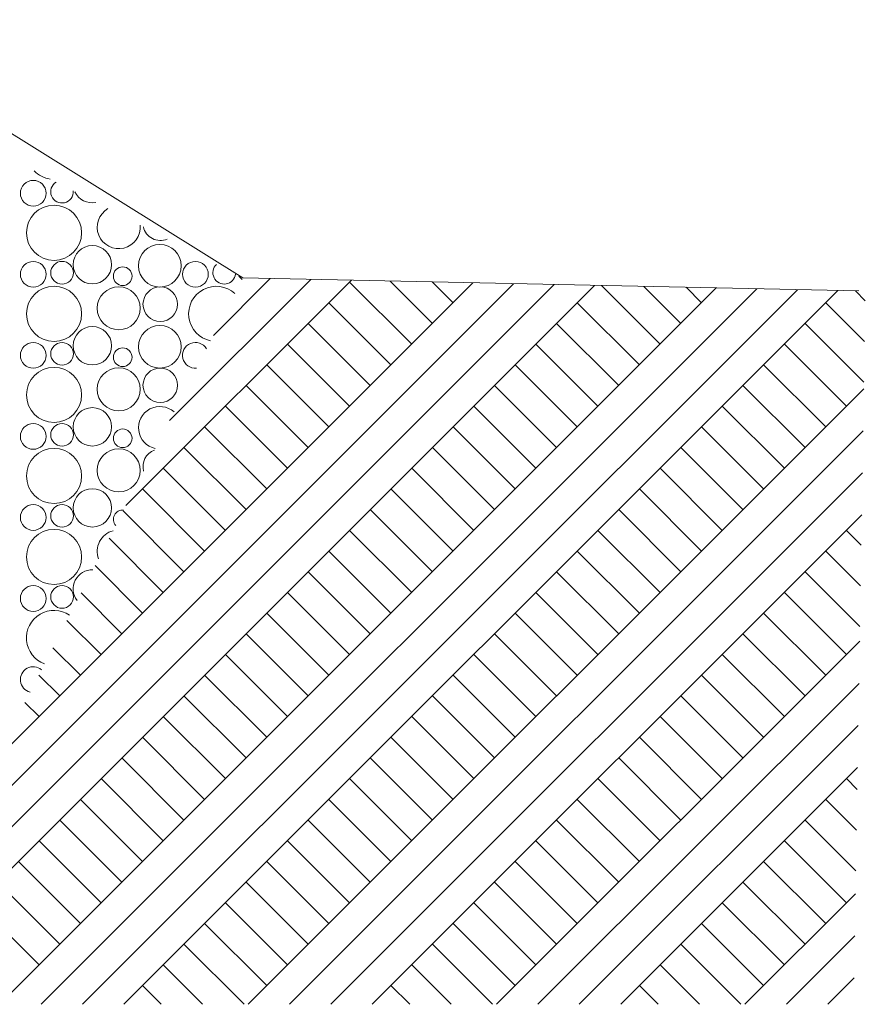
# Model space of a CAD drawing. Extents: x -25320 to 294860, y -9059 to 10983.
# Tile 41 of 58: x 13056 to 14934, y -1053 to 1134. Entities that reach past the tile are written whole.
import ezdxf

# ---------------------------------------------------------------- set-up
doc = ezdxf.new("R2010")
doc.units = 0
doc.header["$MEASUREMENT"] = 0
doc.layers.add('COUPE', color=7, linetype='Continuous', lineweight=0)

msp = doc.modelspace()

# ---------------------------------------------------------------- linework, layer by layer
at = {"layer": 'COUPE', "linetype": 'Continuous', "lineweight": 9}
for p, q in [((13551.7, 560.5), (12632.9, 1134.1)), ((12903.7, -701), (14152.5, 547.8)), ((13000.8, -512), (14062.5, 549.7)), ((13292.1, 55), (13792.5, 555.4)), ((13389.1, 244), (13702.5, 557.3)), ((13486.2, 433), (13612.4, 559.3)), ((14919, 531.6), (13551.7, 560.5)), ((13926.5, 413.7), (13788.6, 551.5)), ((13972.4, 459.6), (13878.4, 553.6)), ((14018.4, 505.6), (13972.3, 551.6)), ((12644, -1052.7), (14242.6, 545.9)), ((12735.9, -1052.7), (14332.6, 544)), ((13011.7, -1052.7), (14602.6, 538.3)), ((13103.6, -1052.7), (14692.6, 536.4)), ((13195.5, -1052.7), (14782.7, 534.5)), ((13287.5, -1052.7), (14872.7, 532.5)), ((14478, 413.7), (14348, 543.7)), ((14524, 459.6), (14441.9, 541.7)), ((14569.9, 505.6), (14535.8, 539.7)), ((14933.6, 509.7), (14911.5, 531.7)), ((13880.5, 367.7), (13742.6, 505.6)), ((14432, 367.7), (14294.2, 505.6)), ((14932.1, 419.2), (14845.7, 505.6)), ((13834.5, 321.7), (13696.7, 459.6)), ((14386.1, 321.7), (14248.2, 459.6)), ((14930.6, 328.8), (14799.7, 459.6)), ((13788.6, 275.8), (13650.7, 413.7)), ((14340.1, 275.8), (14202.2, 413.7)), ((14891.7, 275.8), (14753.8, 413.7)), ((13742.6, 229.8), (13604.7, 367.7)), ((14294.2, 229.8), (14156.3, 367.7)), ((14845.7, 229.8), (14707.8, 367.7)), ((13696.7, 183.8), (13558.8, 321.7)), ((13563.2, -1052.7), (14930.3, 314.4)), ((14248.2, 183.8), (14110.3, 321.7)), ((14799.7, 183.8), (14661.9, 321.7)), ((13650.7, 137.9), (13512.8, 275.8)), ((14202.2, 137.9), (14064.4, 275.8)), ((14753.8, 137.9), (14615.9, 275.8)), ((13604.7, 91.9), (13466.8, 229.8)), ((13655.2, -1052.7), (14928.8, 221)), ((14156.3, 91.9), (14018.4, 229.8)), ((14707.8, 91.9), (14569.9, 229.8)), ((13558.8, 46), (13420.9, 183.8)), ((14110.3, 46), (13972.4, 183.8)), ((14661.9, 46), (14524, 183.8)), ((13512.8, 0), (13374.9, 137.9)), ((14064.4, 0), (13926.5, 137.9)), ((14615.9, 0), (14478, 137.9)), ((13747.1, -1052.7), (14927.3, 127.5)), ((13466.8, -46), (13329, 91.9)), ((14018.4, -46), (13880.5, 91.9)), ((14569.9, -46), (14432, 91.9)), ((13972.4, -91.9), (13834.5, 46)), ((14524, -91.9), (14386.1, 46)), ((13420.9, -91.9), (13285.9, 43)), ((13839, -1052.7), (14925.7, 34.1)), ((13926.5, -137.9), (13788.6, 0)), ((14478, -137.9), (14340.1, 0)), ((14924.6, -33), (14891.7, 0)), ((13374.9, -137.9), (13254.7, -17.7)), ((13880.5, -183.8), (13742.6, -46)), ((14432, -183.8), (14294.2, -46)), ((14923.1, -123.4), (14845.7, -46)), ((13329, -183.8), (13223.5, -78.4)), ((13834.5, -229.8), (13696.7, -91.9)), ((14386.1, -229.8), (14248.2, -91.9)), ((14921.6, -213.8), (14799.7, -91.9)), ((13283, -229.8), (13192.3, -139.1)), ((13788.6, -275.8), (13650.7, -137.9)), ((14340.1, -275.8), (14202.2, -137.9)), ((14891.7, -275.8), (14753.8, -137.9)), ((13742.6, -321.7), (13604.7, -183.8)), ((14294.2, -321.7), (14156.3, -183.8)), ((14845.7, -321.7), (14707.8, -183.8)), ((13237, -275.8), (13161.1, -199.9)), ((13696.7, -367.7), (13558.8, -229.8)), ((14248.2, -367.7), (14110.3, -229.8)), ((14799.7, -367.7), (14661.9, -229.8)), ((13191.1, -321.7), (13129.9, -260.6)), ((14114.8, -1052.7), (14921.1, -246.3)), ((13650.7, -413.7), (13512.8, -275.8)), ((14202.2, -413.7), (14064.4, -275.8)), ((14753.8, -413.7), (14615.9, -275.8)), ((13145.1, -367.7), (13098.8, -321.3)), ((13604.7, -459.6), (13466.8, -321.7)), ((14156.3, -459.6), (14018.4, -321.7)), ((14707.8, -459.6), (14569.9, -321.7)), ((14206.7, -1052.7), (14919.6, -339.8)), ((13558.8, -505.6), (13420.9, -367.7)), ((14110.3, -505.6), (13972.4, -367.7)), ((14661.9, -505.6), (14524, -367.7)), ((13099.2, -413.7), (13067.6, -382.1)), ((13512.8, -551.5), (13374.9, -413.7)), ((14064.4, -551.5), (13926.5, -413.7)), ((14615.9, -551.5), (14478, -413.7)), ((14298.6, -1052.7), (14918, -433.3)), ((13466.8, -597.5), (13329, -459.6)), ((14018.4, -597.5), (13880.5, -459.6)), ((14569.9, -597.5), (14432, -459.6)), ((13420.9, -643.5), (13283, -505.6)), ((13972.4, -643.5), (13834.5, -505.6)), ((14524, -643.5), (14386.1, -505.6)), ((14390.6, -1052.7), (14916.5, -526.7)), ((13374.9, -689.4), (13237, -551.5)), ((13926.5, -689.4), (13788.6, -551.5)), ((14478, -689.4), (14340.1, -551.5)), ((14915.7, -575.6), (14891.7, -551.5)), ((13329, -735.4), (13191.1, -597.5)), ((13880.5, -735.4), (13742.6, -597.5)), ((14432, -735.4), (14294.2, -597.5)), ((14914.2, -666), (14845.7, -597.5)), ((13283, -781.4), (13145.1, -643.5)), ((13834.5, -781.4), (13696.7, -643.5)), ((14386.1, -781.4), (14248.2, -643.5)), ((14912.7, -756.4), (14799.7, -643.5)), ((13237, -827.3), (13099.2, -689.4)), ((13788.6, -827.3), (13650.7, -689.4)), ((14340.1, -827.3), (14202.2, -689.4)), ((14891.7, -827.3), (14753.8, -689.4)), ((13191.1, -873.3), (13053.2, -735.4)), ((13742.6, -873.3), (13604.7, -735.4)), ((14294.2, -873.3), (14156.3, -735.4)), ((14845.7, -873.3), (14707.8, -735.4)), ((13145.1, -919.2), (13007.2, -781.4)), ((13696.7, -919.2), (13558.8, -781.4)), ((14248.2, -919.2), (14110.3, -781.4)), ((14799.7, -919.2), (14661.9, -781.4)), ((14666.3, -1052.7), (14911.9, -807.1)), ((13099.2, -965.2), (12961.3, -827.3)), ((13650.7, -965.2), (13512.8, -827.3)), ((14202.2, -965.2), (14064.4, -827.3)), ((14753.8, -965.2), (14615.9, -827.3)), ((13604.7, -1011.2), (13466.8, -873.3)), ((14156.3, -1011.2), (14018.4, -873.3)), ((14707.8, -1011.2), (14569.9, -873.3)), ((14758.3, -1052.7), (14910.3, -900.6)), ((13554.3, -1052.7), (13420.9, -919.2)), ((14105.8, -1052.7), (13972.4, -919.2)), ((14657.4, -1052.7), (14524, -919.2)), ((13462.4, -1052.7), (13374.9, -965.2)), ((14013.9, -1052.7), (13926.5, -965.2)), ((14565.5, -1052.7), (14478, -965.2)), ((14850.2, -1052.7), (14908.8, -994)), ((13370.5, -1052.7), (13329, -1011.2)), ((13922, -1052.7), (13880.5, -1011.2)), ((14473.5, -1052.7), (14432, -1011.2))]:
    msp.add_line(p, q, dxfattribs=at)
at = {"layer": 'COUPE', "linetype": 'Continuous', "lineweight": 15}
for centre, radius in [((13086.3, 748.6), 28.6), ((13132.4, 660.8), 61.2), ((13367.3, 587.7), 47.3), ((13217.5, 589.9), 42.6), ((13086.3, 568.6), 28.6), ((13150.2, 572.1), 25.1), ((13446.3, 568.6), 28.6), ((13284.9, 564.4), 20.7), ((13132.4, 480.8), 61.2), ((13276, 493.2), 47.7), ((13368.3, 502.1), 38.4), ((13217.5, 409.9), 42.6), ((13367.3, 407.7), 47.3), ((13086.3, 388.6), 28.6), ((13150.2, 392.1), 25.1), ((13284.9, 384.4), 20.7), ((13132.4, 300.8), 61.2), ((13276, 313.2), 47.7), ((13368.3, 322.1), 38.4), ((13217.5, 229.9), 42.6), ((13086.3, 208.6), 28.6), ((13150.2, 212.1), 25.1), ((13284.9, 204.4), 20.7), ((13132.4, 120.8), 61.2), ((13276, 133.2), 47.7), ((13217.5, 49.9), 42.6), ((13086.3, 28.6), 28.6), ((13150.2, 32.1), 25.1), ((13132.4, -59.2), 61.2), ((13086.3, -151.4), 28.6), ((13150.2, -147.9), 25.1)]:
    msp.add_circle(centre, radius, dxfattribs=at)
for centre, radius, start, end in [((13132.4, 840.8), 61.2, 223.4944, 262.1443), ((13150.2, 752.1), 25.1, 121.5983, 4.0404), ((13217.5, 769.9), 42.6, 204.8632, 280.7754), ((13276, 673.2), 47.7, 120.2274, 5.4112), ((13368.3, 682.1), 38.4, 192.1744, 293.4642), ((13510.2, 572.1), 25.1, 132.5845, 353.0542), ((13577.5, 589.9), 42.6, 215.7067, 229.8155), ((13492.4, 480.8), 61.2, 47.3774, 258.2487), ((13446.3, 388.6), 28.6, 30.757, 274.8691), ((13367.3, 227.7), 47.3, 48.1675, 257.4585), ((13368.3, 142.1), 38.4, 109.859, 195.7671), ((13284.9, 24.4), 20.7, 84.4125, 221.2135), ((13276, -46.8), 47.7, 105.2911, 200.335), ((13217.5, -130.1), 42.6, 88.2965, 217.3296), ((13132.4, -239.2), 61.2, 55.7238, 249.9023), ((13086.3, -331.4), 28.6, 49.8033, 255.8228)]:
    msp.add_arc(centre, radius, start, end, dxfattribs=at)

doc.saveas('drawing.dxf')
